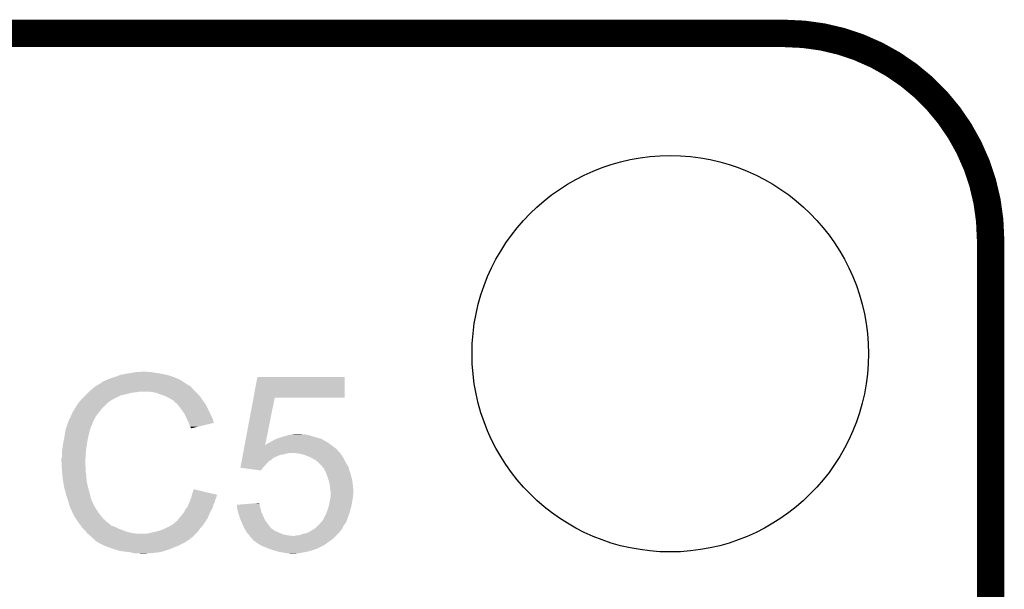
# Model space of a CAD drawing. Extents: x -0.05 to 0.95, y -0.15 to 1.54.
# Tile 32 of 32: x 0.57 to 0.79, y 1.42 to 1.54. Entities that reach past the tile are written whole.
import ezdxf

# ---------------------------------------------------------------- set-up
doc = ezdxf.new("R2010")
doc.units = 0
doc.layers.get('0').update_dxf_attribs({"linetype": 'CONTINUOUS'})
for name, color, linetype in [('GEOMAGNETIC_2_CLICK_V101_GKO', 5, 'CONTINUOUS'), ('GEOMAGNETIC_2_CLICK_V101_GTO', 14, 'CONTINUOUS'), ('GEOMAGNETIC_2_CLICK_V101_GTS', 12, 'CONTINUOUS')]:
    doc.layers.add(name, color=color, linetype=linetype)

# ---------------------------------------------------------------- blocks, each defined once
blk = doc.blocks.new('ROUND_5')
blk.add_circle((0, 0), 0.0433)

msp = doc.modelspace()

# ---------------------------------------------------------------- linework, layer by layer
at = {"layer": 'GEOMAGNETIC_2_CLICK_V101_GKO', "const_width": 0.006}
for points in [[(0.16, 1.54), (0.74, 1.54)], [(0.785, 1.06), (0.785, 1.495)]]:
    msp.add_lwpolyline(points, dxfattribs=at)
msp.add_lwpolyline([(0.785, 1.495, 0.414214), (0.74, 1.54)], format="xyb", dxfattribs=at)
at = {"layer": 'GEOMAGNETIC_2_CLICK_V101_GTO'}
for points in [[(0.5935, 1.4649), (0.5942, 1.4651), (0.6066, 1.4649), (0.60596, 1.4651)], [(0.5942, 1.4651), (0.5949, 1.4654), (0.60596, 1.4651), (0.605, 1.4654)], [(0.5949, 1.4654), (0.5965, 1.4657), (0.605, 1.4654), (0.6035, 1.4657)], [(0.5965, 1.4657), (0.5977, 1.4659), (0.6035, 1.4657), (0.6021, 1.4659)], [(0.5977, 1.4659), (0.5983, 1.466), (0.6021, 1.4659), (0.6015, 1.466)], [(0.5983, 1.466), (0.6001, 1.4661), (0.601, 1.466), (0.6006, 1.4661)], [(0.5893, 1.4628), (0.58947, 1.4629), (0.6103, 1.4628), (0.6102, 1.4629)], [(0.58947, 1.4629), (0.58963, 1.463), (0.6102, 1.4629), (0.61, 1.463)], [(0.58963, 1.463), (0.5898, 1.4631), (0.61, 1.463), (0.6099, 1.4631)], [(0.5898, 1.4631), (0.59063, 1.4636), (0.6098, 1.4631), (0.609, 1.4636)], [(0.5898, 1.4631), (0.5898, 1.4631), (0.6099, 1.4631), (0.6098, 1.4631)], [(0.59063, 1.4636), (0.5908, 1.4637), (0.609, 1.4636), (0.60886, 1.4637)], [(0.5908, 1.4638), (0.5912, 1.464), (0.60872, 1.4638), (0.60844, 1.464)], [(0.5908, 1.4637), (0.5908, 1.4638), (0.60886, 1.4637), (0.60872, 1.4638)], [(0.5912, 1.464), (0.5915, 1.4641), (0.60844, 1.464), (0.6083, 1.4641)], [(0.5915, 1.4641), (0.5919, 1.4643), (0.6083, 1.4641), (0.6079, 1.4643)], [(0.5919, 1.4643), (0.5924, 1.4645), (0.6079, 1.4643), (0.6075, 1.4645)], [(0.5924, 1.4645), (0.5929, 1.4647), (0.6075, 1.4645), (0.60705, 1.4647)], [(0.5929, 1.4647), (0.5935, 1.4649), (0.60705, 1.4647), (0.6066, 1.4649)], [(0.62396, 1.4604), (0.6248, 1.4649), (0.6439, 1.4604), (0.6439, 1.4649)], [(0.6248, 1.4649), (0.6248, 1.4649), (0.6439, 1.4649), (0.6248, 1.4649)], [(0.5869, 1.4606), (0.5872, 1.4609), (0.59435, 1.4606), (0.595, 1.4609)], [(0.5872, 1.4609), (0.5878, 1.4615), (0.595, 1.4609), (0.5974, 1.4615)], [(0.5878, 1.4615), (0.5879, 1.4616), (0.5974, 1.4615), (0.5984, 1.4616)], [(0.5879, 1.4616), (0.588, 1.4617), (0.5984, 1.4616), (0.5989, 1.4617)], [(0.588, 1.4617), (0.58871, 1.4623), (0.6113, 1.4617), (0.6107, 1.4623)], [(0.58871, 1.4623), (0.58906, 1.4626), (0.6107, 1.4623), (0.6105, 1.4626)], [(0.58906, 1.4626), (0.5893, 1.4628), (0.6105, 1.4626), (0.6103, 1.4628)], [(0.6026, 1.4615), (0.6014, 1.4617), (0.6115, 1.4615), (0.6113, 1.4617)], [(0.6037, 1.4611), (0.6026, 1.4615), (0.6119, 1.4611), (0.6115, 1.4615)], [(0.604, 1.461), (0.6037, 1.4611), (0.612, 1.461), (0.6119, 1.4611)], [(0.6046, 1.4608), (0.604, 1.461), (0.61216, 1.4608), (0.612, 1.461)], [(0.6052, 1.4605), (0.6046, 1.4608), (0.6124, 1.4605), (0.61216, 1.4608)], [(0.5852, 1.4585), (0.58569, 1.4592), (0.5913, 1.4585), (0.592, 1.4592)], [(0.58569, 1.4592), (0.5859, 1.4595), (0.592, 1.4592), (0.5924, 1.4595)], [(0.5859, 1.4595), (0.58599, 1.4596), (0.5924, 1.4595), (0.5925, 1.4596)], [(0.58599, 1.4596), (0.58663, 1.4603), (0.5925, 1.4596), (0.5937, 1.4603)], [(0.58663, 1.4603), (0.5869, 1.4606), (0.5937, 1.4603), (0.59435, 1.4606)], [(0.6054, 1.4604), (0.6052, 1.4605), (0.61247, 1.4604), (0.6124, 1.4605)], [(0.6059, 1.4601), (0.6054, 1.4604), (0.61269, 1.4601), (0.61247, 1.4604)], [(0.6063, 1.4599), (0.6059, 1.4601), (0.61283, 1.4599), (0.61269, 1.4601)], [(0.6064, 1.4598), (0.6063, 1.4599), (0.6129, 1.4598), (0.61283, 1.4599)], [(0.60719, 1.4591), (0.6064, 1.4598), (0.6134, 1.4591), (0.6129, 1.4598)], [(0.6073, 1.459), (0.60719, 1.4591), (0.61346, 1.459), (0.6134, 1.4591)], [(0.60778, 1.4584), (0.6073, 1.459), (0.6138, 1.4584), (0.61346, 1.459)], [(0.62203, 1.4501), (0.62396, 1.4604), (0.62652, 1.4501), (0.6286, 1.4604)], [(0.62396, 1.4604), (0.62396, 1.4604), (0.6286, 1.4604), (0.6439, 1.4604)], [(0.58402, 1.4563), (0.5843, 1.4569), (0.5895, 1.4563), (0.58997, 1.4569)], [(0.5843, 1.457), (0.5844, 1.4571), (0.59004, 1.457), (0.59012, 1.4571)], [(0.5843, 1.4569), (0.5843, 1.457), (0.58997, 1.4569), (0.59004, 1.457)], [(0.5844, 1.4571), (0.5845, 1.4574), (0.59012, 1.4571), (0.59036, 1.4574)], [(0.5845, 1.4574), (0.5847, 1.4576), (0.59036, 1.4574), (0.59051, 1.4576)], [(0.5847, 1.4576), (0.5849, 1.458), (0.59051, 1.4576), (0.59082, 1.458)], [(0.5849, 1.458), (0.58496, 1.4581), (0.59082, 1.458), (0.5909, 1.4581)], [(0.58496, 1.4581), (0.5852, 1.4585), (0.5909, 1.4581), (0.5913, 1.4585)], [(0.6081, 1.458), (0.60778, 1.4584), (0.614, 1.458), (0.6138, 1.4584)], [(0.60838, 1.4576), (0.6081, 1.458), (0.6142, 1.4576), (0.614, 1.458)], [(0.6088, 1.457), (0.60838, 1.4576), (0.61447, 1.457), (0.6142, 1.4576)], [(0.60895, 1.4567), (0.6088, 1.457), (0.6146, 1.4567), (0.61447, 1.457)], [(0.6093, 1.456), (0.60895, 1.4567), (0.61495, 1.456), (0.6146, 1.4567)], [(0.58307, 1.4539), (0.58347, 1.4551), (0.5884, 1.4539), (0.5889, 1.4551)], [(0.58347, 1.4551), (0.5835, 1.4552), (0.5889, 1.4551), (0.58895, 1.4552)], [(0.5835, 1.4552), (0.58402, 1.4563), (0.58895, 1.4552), (0.5895, 1.4563)], [(0.60934, 1.4559), (0.6093, 1.456), (0.615, 1.4559), (0.61495, 1.456)], [(0.6097, 1.4551), (0.60934, 1.4559), (0.61524, 1.4551), (0.615, 1.4559)], [(0.6098, 1.4549), (0.6097, 1.4551), (0.6153, 1.4549), (0.61524, 1.4551)], [(0.6099, 1.4547), (0.6098, 1.4549), (0.61447, 1.4547), (0.6153, 1.4549)], [(0.6101, 1.4541), (0.6099, 1.4547), (0.61196, 1.4541), (0.61447, 1.4547)], [(0.5826, 1.4516), (0.58275, 1.4525), (0.5878, 1.4516), (0.588, 1.4525)], [(0.58275, 1.4525), (0.58288, 1.4533), (0.588, 1.4525), (0.5882, 1.4533)], [(0.58288, 1.4533), (0.5829, 1.4534), (0.5882, 1.4533), (0.58825, 1.4534)], [(0.5829, 1.4534), (0.58293, 1.4535), (0.58825, 1.4534), (0.5883, 1.4535)], [(0.58293, 1.4535), (0.583, 1.4537), (0.5883, 1.4535), (0.5883, 1.4537)], [(0.583, 1.4537), (0.58303, 1.4538), (0.5883, 1.4537), (0.5884, 1.4538)], [(0.58303, 1.4538), (0.58307, 1.4539), (0.5884, 1.4538), (0.5884, 1.4539)], [(0.6102, 1.4539), (0.6101, 1.4541), (0.61113, 1.4539), (0.61196, 1.4541)], [(0.6103, 1.4538), (0.6102, 1.4539), (0.61071, 1.4538), (0.61113, 1.4539)], [(0.6103, 1.4537), (0.6103, 1.4538), (0.6103, 1.4537), (0.61071, 1.4538)], [(0.63077, 1.452), (0.6311, 1.4521), (0.6367, 1.452), (0.6364, 1.4521)], [(0.6311, 1.4521), (0.63153, 1.4522), (0.6364, 1.4521), (0.6361, 1.4522)], [(0.63153, 1.4522), (0.6324, 1.4524), (0.6361, 1.4522), (0.6351, 1.4524)], [(0.6324, 1.4524), (0.6331, 1.4525), (0.6346, 1.4524), (0.6343, 1.4525)], [(0.6331, 1.4525), (0.6331, 1.4525), (0.6343, 1.4525), (0.6331, 1.4525)], [(0.5822, 1.4493), (0.5823, 1.45), (0.5874, 1.4493), (0.58752, 1.45)], [(0.5823, 1.45), (0.58239, 1.4505), (0.58752, 1.45), (0.5876, 1.4505)], [(0.58239, 1.4505), (0.5826, 1.4516), (0.5876, 1.4505), (0.5878, 1.4516)], [(0.62194, 1.4496), (0.62202, 1.45), (0.6416, 1.4496), (0.64104, 1.45)], [(0.62202, 1.45), (0.62203, 1.4501), (0.6265, 1.45), (0.6266, 1.4501)], [(0.6265, 1.45), (0.62652, 1.4501), (0.64104, 1.45), (0.6409, 1.4501)], [(0.6267, 1.4501), (0.6268, 1.4503), (0.6409, 1.4501), (0.64062, 1.4503)], [(0.6268, 1.4503), (0.6271, 1.4504), (0.64062, 1.4503), (0.64048, 1.4504)], [(0.6271, 1.4504), (0.6275, 1.4506), (0.64048, 1.4504), (0.6402, 1.4506)], [(0.6275, 1.4506), (0.6278, 1.4508), (0.6402, 1.4506), (0.63985, 1.4508)], [(0.6278, 1.4508), (0.6287, 1.4513), (0.63985, 1.4508), (0.63898, 1.4513)], [(0.6287, 1.4513), (0.62897, 1.4514), (0.63898, 1.4513), (0.6388, 1.4514)], [(0.62897, 1.4514), (0.6298, 1.4517), (0.6388, 1.4514), (0.63775, 1.4517)], [(0.6298, 1.4517), (0.63077, 1.452), (0.63775, 1.4517), (0.6367, 1.452)], [(0.5821, 1.4486), (0.5822, 1.4493), (0.58735, 1.4486), (0.5874, 1.4493)], [(0.5821, 1.4475), (0.5821, 1.4486), (0.58727, 1.4475), (0.58735, 1.4486)], [(0.62151, 1.4473), (0.62162, 1.4479), (0.6284, 1.4473), (0.6298, 1.4479)], [(0.62162, 1.4479), (0.62164, 1.448), (0.6298, 1.4479), (0.6305, 1.448)], [(0.62164, 1.448), (0.62168, 1.4482), (0.6305, 1.448), (0.6312, 1.4482)], [(0.62168, 1.4482), (0.6217, 1.4483), (0.6312, 1.4482), (0.6317, 1.4483)], [(0.6217, 1.4483), (0.62172, 1.4484), (0.64287, 1.4483), (0.6428, 1.4484)], [(0.62172, 1.4484), (0.62181, 1.4489), (0.6428, 1.4484), (0.6423, 1.4489)], [(0.62181, 1.4489), (0.62183, 1.449), (0.6423, 1.4489), (0.6423, 1.449)], [(0.62183, 1.449), (0.62194, 1.4496), (0.6423, 1.449), (0.6416, 1.4496)], [(0.6339, 1.4482), (0.6332, 1.4483), (0.64295, 1.4482), (0.64287, 1.4483)], [(0.6351, 1.4479), (0.6339, 1.4482), (0.64318, 1.4479), (0.64295, 1.4482)], [(0.63585, 1.4476), (0.6351, 1.4479), (0.6434, 1.4476), (0.64318, 1.4479)], [(0.582, 1.4471), (0.5821, 1.4475), (0.58724, 1.4471), (0.58727, 1.4475)], [(0.582, 1.4465), (0.582, 1.4471), (0.5872, 1.4465), (0.58724, 1.4471)], [(0.58205, 1.4456), (0.582, 1.4465), (0.5872, 1.4456), (0.5872, 1.4465)], [(0.62119, 1.4456), (0.62129, 1.4461), (0.6265, 1.4456), (0.6269, 1.4461)], [(0.62129, 1.4461), (0.62136, 1.4465), (0.6269, 1.4461), (0.6273, 1.4465)], [(0.62136, 1.4465), (0.62142, 1.4468), (0.6273, 1.4465), (0.6278, 1.4468)], [(0.62142, 1.4468), (0.62147, 1.4471), (0.6278, 1.4468), (0.6281, 1.4471)], [(0.62147, 1.4471), (0.62149, 1.4472), (0.6281, 1.4471), (0.6283, 1.4472)], [(0.62149, 1.4472), (0.62151, 1.4473), (0.6283, 1.4472), (0.6284, 1.4473)], [(0.6361, 1.4475), (0.63585, 1.4476), (0.64346, 1.4475), (0.6434, 1.4476)], [(0.6369, 1.4471), (0.6361, 1.4475), (0.6437, 1.4471), (0.64346, 1.4475)], [(0.6376, 1.4467), (0.6369, 1.4471), (0.6439, 1.4467), (0.6437, 1.4471)], [(0.6381, 1.4463), (0.6376, 1.4467), (0.6441, 1.4463), (0.6439, 1.4467)], [(0.6384, 1.446), (0.6381, 1.4463), (0.64425, 1.446), (0.6441, 1.4463)], [(0.6385, 1.4459), (0.6385, 1.446), (0.6443, 1.4459), (0.64425, 1.446)], [(0.63903, 1.4453), (0.6385, 1.4459), (0.6447, 1.4453), (0.6443, 1.4459)], [(0.58206, 1.4453), (0.58205, 1.4456), (0.5873, 1.4453), (0.5872, 1.4456)], [(0.5821, 1.4445), (0.58206, 1.4453), (0.5873, 1.4445), (0.5873, 1.4453)], [(0.58213, 1.4442), (0.5821, 1.4445), (0.5873, 1.4442), (0.5873, 1.4445)], [(0.58219, 1.4436), (0.58213, 1.4442), (0.5874, 1.4436), (0.5873, 1.4442)], [(0.5823, 1.4425), (0.58219, 1.4436), (0.58748, 1.4425), (0.5874, 1.4436)], [(0.6211, 1.4451), (0.62119, 1.4456), (0.626, 1.4451), (0.6265, 1.4456)], [(0.6256, 1.4445), (0.62111, 1.4451), (0.6256, 1.4445), (0.626, 1.4451)], [(0.6393, 1.445), (0.63903, 1.4453), (0.64478, 1.445), (0.6447, 1.4453)], [(0.63955, 1.4445), (0.6393, 1.445), (0.6449, 1.4445), (0.64478, 1.445)], [(0.6398, 1.444), (0.63955, 1.4445), (0.64509, 1.444), (0.6449, 1.4445)], [(0.63991, 1.4437), (0.6398, 1.444), (0.6452, 1.4437), (0.64509, 1.444)], [(0.6402, 1.4429), (0.63991, 1.4437), (0.6454, 1.4429), (0.6452, 1.4437)], [(0.58234, 1.4423), (0.5823, 1.4425), (0.5875, 1.4423), (0.58748, 1.4425)], [(0.5826, 1.4408), (0.58234, 1.4423), (0.5878, 1.4408), (0.5875, 1.4423)], [(0.6405, 1.4419), (0.6402, 1.4429), (0.6456, 1.4419), (0.6454, 1.4429)], [(0.6407, 1.441), (0.6405, 1.4419), (0.6457, 1.441), (0.6456, 1.4419)], [(0.5828, 1.44), (0.5826, 1.4408), (0.58803, 1.44), (0.5878, 1.4408)], [(0.58297, 1.4394), (0.5828, 1.44), (0.5882, 1.4394), (0.58803, 1.44)], [(0.5832, 1.4386), (0.58297, 1.4394), (0.58841, 1.4386), (0.5882, 1.4394)], [(0.6105, 1.4391), (0.61052, 1.4392), (0.616, 1.4391), (0.616, 1.4392)], [(0.61052, 1.4392), (0.6106, 1.4395), (0.616, 1.4392), (0.61472, 1.4395)], [(0.6106, 1.4395), (0.6109, 1.4404), (0.61472, 1.4395), (0.6109, 1.4404)], [(0.6407, 1.4403), (0.6407, 1.441), (0.64577, 1.4403), (0.6457, 1.441)], [(0.6408, 1.44), (0.6407, 1.4403), (0.6458, 1.44), (0.64577, 1.4403)], [(0.6408, 1.4395), (0.6408, 1.44), (0.6458, 1.4395), (0.6458, 1.44)], [(0.6408, 1.4391), (0.6408, 1.4395), (0.6457, 1.4391), (0.6458, 1.4395)], [(0.58343, 1.4379), (0.5832, 1.4386), (0.5886, 1.4379), (0.58841, 1.4386)], [(0.58347, 1.4378), (0.58343, 1.4379), (0.5887, 1.4378), (0.5886, 1.4379)], [(0.58353, 1.4376), (0.58347, 1.4378), (0.5888, 1.4376), (0.5887, 1.4378)], [(0.5836, 1.4374), (0.58353, 1.4376), (0.58887, 1.4374), (0.5888, 1.4376)], [(0.58362, 1.4373), (0.5836, 1.4374), (0.5889, 1.4373), (0.58887, 1.4374)], [(0.5837, 1.437), (0.58362, 1.4373), (0.58905, 1.437), (0.5889, 1.4373)], [(0.60971, 1.437), (0.60997, 1.4376), (0.6152, 1.437), (0.6155, 1.4376)], [(0.60997, 1.4376), (0.6101, 1.4379), (0.6155, 1.4376), (0.61556, 1.4379)], [(0.6101, 1.4379), (0.61018, 1.4381), (0.61556, 1.4379), (0.6156, 1.4381)], [(0.61018, 1.4381), (0.61032, 1.4385), (0.6156, 1.4381), (0.6158, 1.4385)], [(0.61032, 1.4385), (0.6104, 1.4387), (0.6158, 1.4385), (0.61585, 1.4387)], [(0.6104, 1.4387), (0.61045, 1.4389), (0.61585, 1.4387), (0.6159, 1.4389)], [(0.61045, 1.4389), (0.6105, 1.4391), (0.6159, 1.4389), (0.616, 1.4391)], [(0.6203, 1.437), (0.62153, 1.4371), (0.6253, 1.437), (0.6253, 1.4371)], [(0.62153, 1.4371), (0.62398, 1.4373), (0.6253, 1.4371), (0.6252, 1.4373)], [(0.62398, 1.4373), (0.6252, 1.4374), (0.6252, 1.4373), (0.6252, 1.4374)], [(0.64044, 1.4369), (0.64057, 1.4375), (0.6454, 1.4369), (0.6455, 1.4375)], [(0.64057, 1.4375), (0.6407, 1.4381), (0.6455, 1.4375), (0.64559, 1.4381)], [(0.6407, 1.4381), (0.64071, 1.4382), (0.64559, 1.4381), (0.6456, 1.4382)], [(0.64071, 1.4382), (0.64079, 1.4387), (0.6456, 1.4382), (0.6457, 1.4387)], [(0.64079, 1.4387), (0.6408, 1.4388), (0.6457, 1.4387), (0.6457, 1.4388)], [(0.6408, 1.4388), (0.6408, 1.4391), (0.6457, 1.4388), (0.6457, 1.4391)], [(0.5838, 1.4367), (0.5837, 1.437), (0.5892, 1.4367), (0.58905, 1.437)], [(0.5839, 1.4364), (0.5838, 1.4367), (0.58939, 1.4364), (0.5892, 1.4367)], [(0.584, 1.4362), (0.5839, 1.4364), (0.58951, 1.4362), (0.58939, 1.4364)], [(0.58414, 1.4359), (0.584, 1.4362), (0.5897, 1.4359), (0.58951, 1.4362)], [(0.58456, 1.435), (0.58414, 1.4359), (0.5903, 1.435), (0.5897, 1.4359)], [(0.5848, 1.4345), (0.58456, 1.435), (0.5907, 1.4345), (0.5903, 1.435)], [(0.6081, 1.4345), (0.6084, 1.4349), (0.61412, 1.4345), (0.61429, 1.4349)], [(0.6084, 1.4349), (0.6088, 1.4354), (0.61429, 1.4349), (0.61451, 1.4354)], [(0.6088, 1.4354), (0.6089, 1.4356), (0.61451, 1.4354), (0.6146, 1.4356)], [(0.6089, 1.4356), (0.6091, 1.436), (0.6146, 1.4356), (0.61483, 1.436)], [(0.6091, 1.436), (0.60934, 1.4363), (0.61483, 1.436), (0.615, 1.4363)], [(0.60934, 1.4363), (0.6095, 1.4365), (0.615, 1.4363), (0.61506, 1.4365)], [(0.6095, 1.4365), (0.60971, 1.437), (0.61506, 1.4365), (0.6152, 1.437)], [(0.62033, 1.4368), (0.6203, 1.437), (0.6253, 1.4368), (0.6253, 1.437)], [(0.6204, 1.4362), (0.62033, 1.4368), (0.6255, 1.4362), (0.6253, 1.4368)], [(0.62058, 1.4354), (0.6204, 1.4362), (0.6257, 1.4354), (0.6255, 1.4362)], [(0.6206, 1.4353), (0.62058, 1.4354), (0.62574, 1.4353), (0.6257, 1.4354)], [(0.6211, 1.4338), (0.6206, 1.4353), (0.62641, 1.4338), (0.62574, 1.4353)], [(0.6396, 1.4346), (0.64, 1.4355), (0.6447, 1.4346), (0.645, 1.4355)], [(0.64, 1.4355), (0.6404, 1.4367), (0.645, 1.4355), (0.64534, 1.4367)], [(0.6404, 1.4367), (0.64044, 1.4369), (0.64534, 1.4367), (0.6454, 1.4369)], [(0.58513, 1.434), (0.5848, 1.4345), (0.5911, 1.434), (0.5907, 1.4345)], [(0.58567, 1.4332), (0.58513, 1.434), (0.592, 1.4332), (0.5911, 1.434)], [(0.5858, 1.433), (0.58567, 1.4332), (0.59225, 1.433), (0.592, 1.4332)], [(0.58626, 1.4324), (0.5858, 1.433), (0.593, 1.4324), (0.59225, 1.433)], [(0.6063, 1.4327), (0.6068, 1.4331), (0.61303, 1.4327), (0.6133, 1.4331)], [(0.6068, 1.4331), (0.6071, 1.4334), (0.6133, 1.4331), (0.6135, 1.4334)], [(0.6071, 1.4334), (0.6073, 1.4335), (0.6135, 1.4334), (0.61357, 1.4335)], [(0.6073, 1.4335), (0.6075, 1.4338), (0.61357, 1.4335), (0.61377, 1.4338)], [(0.6075, 1.4338), (0.60765, 1.434), (0.61377, 1.4338), (0.6139, 1.434)], [(0.60765, 1.434), (0.6078, 1.4342), (0.6139, 1.434), (0.61399, 1.4342)], [(0.6078, 1.4342), (0.6081, 1.4345), (0.61399, 1.4342), (0.61412, 1.4345)], [(0.62119, 1.4336), (0.6211, 1.4338), (0.6265, 1.4336), (0.62641, 1.4338)], [(0.6217, 1.4324), (0.62119, 1.4336), (0.6274, 1.4324), (0.6265, 1.4336)], [(0.6381, 1.4325), (0.6385, 1.4329), (0.6437, 1.4325), (0.64399, 1.4329)], [(0.6385, 1.4329), (0.6386, 1.4331), (0.64399, 1.4329), (0.64413, 1.4331)], [(0.6386, 1.4331), (0.6388, 1.4332), (0.64413, 1.4331), (0.6442, 1.4332)], [(0.6388, 1.4332), (0.6392, 1.4338), (0.6442, 1.4332), (0.64443, 1.4338)], [(0.6392, 1.4338), (0.6393, 1.434), (0.64443, 1.4338), (0.6445, 1.434)], [(0.6393, 1.434), (0.6396, 1.4346), (0.6445, 1.434), (0.6447, 1.4346)], [(0.58642, 1.4322), (0.58626, 1.4324), (0.5936, 1.4322), (0.5932, 1.4324)], [(0.58626, 1.4324), (0.58626, 1.4324), (0.5932, 1.4324), (0.593, 1.4324)], [(0.58649, 1.4321), (0.58642, 1.4322), (0.5939, 1.4321), (0.5936, 1.4322)], [(0.58665, 1.4319), (0.58649, 1.4321), (0.5942, 1.4319), (0.5939, 1.4321)], [(0.5868, 1.4317), (0.58665, 1.4319), (0.59473, 1.4317), (0.5942, 1.4319)], [(0.5869, 1.4316), (0.5868, 1.4317), (0.595, 1.4316), (0.59473, 1.4317)], [(0.5873, 1.4312), (0.5869, 1.4316), (0.596, 1.4312), (0.595, 1.4316)], [(0.58754, 1.4309), (0.5873, 1.4312), (0.5971, 1.4309), (0.596, 1.4312)], [(0.5877, 1.4307), (0.58754, 1.4309), (0.5983, 1.4307), (0.5971, 1.4309)], [(0.5882, 1.4303), (0.5877, 1.4307), (0.611, 1.4303), (0.6114, 1.4307)], [(0.6007, 1.4307), (0.6011, 1.4308), (0.6114, 1.4307), (0.6115, 1.4308)], [(0.6011, 1.4308), (0.6016, 1.4309), (0.6115, 1.4308), (0.6116, 1.4309)], [(0.6016, 1.4309), (0.6021, 1.431), (0.6116, 1.4309), (0.61167, 1.431)], [(0.6021, 1.431), (0.6033, 1.4313), (0.61167, 1.431), (0.6119, 1.4313)], [(0.6033, 1.4313), (0.6044, 1.4317), (0.6119, 1.4313), (0.6122, 1.4317)], [(0.6044, 1.4317), (0.6056, 1.4323), (0.6122, 1.4317), (0.61272, 1.4323)], [(0.6056, 1.4323), (0.60595, 1.4325), (0.61272, 1.4323), (0.6129, 1.4325)], [(0.60595, 1.4325), (0.6063, 1.4327), (0.6129, 1.4325), (0.61303, 1.4327)], [(0.6219, 1.432), (0.6217, 1.4324), (0.6277, 1.432), (0.6274, 1.4324)], [(0.62195, 1.4319), (0.6219, 1.432), (0.6278, 1.4319), (0.6277, 1.432)], [(0.622, 1.4318), (0.62195, 1.4319), (0.62795, 1.4318), (0.6278, 1.4319)], [(0.62206, 1.4317), (0.622, 1.4318), (0.6281, 1.4317), (0.62795, 1.4318)], [(0.62224, 1.4314), (0.62206, 1.4317), (0.6285, 1.4314), (0.6281, 1.4317)], [(0.62242, 1.4311), (0.62224, 1.4314), (0.6291, 1.4311), (0.6285, 1.4314)], [(0.6226, 1.4308), (0.62242, 1.4311), (0.6298, 1.4308), (0.6291, 1.4311)], [(0.6229, 1.4305), (0.6226, 1.4308), (0.6306, 1.4305), (0.6298, 1.4308)], [(0.6338, 1.4303), (0.6346, 1.4306), (0.6421, 1.4303), (0.6423, 1.4306)], [(0.6346, 1.4306), (0.6356, 1.4308), (0.6423, 1.4306), (0.6426, 1.4308)], [(0.6356, 1.4308), (0.63578, 1.4309), (0.6426, 1.4308), (0.6427, 1.4309)], [(0.63578, 1.4309), (0.63596, 1.431), (0.6427, 1.4309), (0.6427, 1.431)], [(0.63596, 1.431), (0.6365, 1.4313), (0.6427, 1.431), (0.64296, 1.4313)], [(0.6365, 1.4313), (0.63717, 1.4317), (0.64296, 1.4313), (0.6433, 1.4317)], [(0.63717, 1.4317), (0.6375, 1.4319), (0.6433, 1.4317), (0.6434, 1.4319)], [(0.6375, 1.4319), (0.6381, 1.4325), (0.6434, 1.4319), (0.6437, 1.4325)], [(0.5886, 1.4299), (0.5882, 1.4303), (0.61054, 1.4299), (0.611, 1.4303)], [(0.589, 1.4296), (0.5886, 1.4299), (0.6102, 1.4296), (0.61054, 1.4299)], [(0.5892, 1.4294), (0.589, 1.4296), (0.61, 1.4294), (0.6101, 1.4296)], [(0.589, 1.4296), (0.589, 1.4296), (0.6101, 1.4296), (0.6102, 1.4296)], [(0.5893, 1.4293), (0.5892, 1.4294), (0.6097, 1.4293), (0.61, 1.4294)], [(0.5895, 1.4291), (0.5893, 1.4293), (0.6095, 1.4291), (0.6097, 1.4293)], [(0.5898, 1.4289), (0.5895, 1.4291), (0.60917, 1.4289), (0.6095, 1.4291)], [(0.5899, 1.4288), (0.5899, 1.4289), (0.609, 1.4288), (0.60917, 1.4289)], [(0.5915, 1.428), (0.5899, 1.4288), (0.6074, 1.428), (0.609, 1.4288)], [(0.623, 1.4304), (0.6229, 1.4305), (0.6311, 1.4304), (0.6306, 1.4305)], [(0.62307, 1.4303), (0.623, 1.4304), (0.6316, 1.4303), (0.6311, 1.4304)], [(0.62313, 1.4302), (0.62307, 1.4303), (0.6326, 1.4302), (0.6316, 1.4303)], [(0.6232, 1.4301), (0.62313, 1.4302), (0.6419, 1.4301), (0.642, 1.4302)], [(0.6234, 1.4299), (0.6232, 1.4301), (0.6417, 1.4299), (0.6419, 1.4301)], [(0.6237, 1.4296), (0.6234, 1.4299), (0.64133, 1.4296), (0.6417, 1.4299)], [(0.6238, 1.4293), (0.6237, 1.4296), (0.64095, 1.4293), (0.64133, 1.4296)], [(0.624, 1.4292), (0.624, 1.4293), (0.64083, 1.4292), (0.64095, 1.4293)], [(0.62414, 1.4291), (0.624, 1.4292), (0.6407, 1.4291), (0.64083, 1.4292)], [(0.6247, 1.4287), (0.62414, 1.4291), (0.6401, 1.4287), (0.6407, 1.4291)], [(0.6253, 1.4283), (0.6247, 1.4287), (0.63954, 1.4283), (0.6401, 1.4287)], [(0.6329, 1.4302), (0.6332, 1.4303), (0.642, 1.4302), (0.6421, 1.4303)], [(0.59235, 1.4277), (0.5915, 1.428), (0.6066, 1.4277), (0.6074, 1.428)], [(0.5932, 1.4274), (0.59235, 1.4277), (0.6059, 1.4274), (0.6066, 1.4277)], [(0.5948, 1.4269), (0.5932, 1.4274), (0.6044, 1.4269), (0.6059, 1.4274)], [(0.5956, 1.4268), (0.5948, 1.4269), (0.6041, 1.4268), (0.6044, 1.4269)], [(0.5972, 1.4266), (0.5956, 1.4268), (0.6032, 1.4266), (0.6041, 1.4268)], [(0.59755, 1.4265), (0.5972, 1.4266), (0.6022, 1.4265), (0.6032, 1.4266)], [(0.5979, 1.4264), (0.59755, 1.4265), (0.6011, 1.4264), (0.6022, 1.4265)], [(0.5994, 1.4263), (0.599, 1.4264), (0.6, 1.4263), (0.6011, 1.4264)], [(0.6255, 1.4282), (0.6253, 1.4283), (0.6394, 1.4282), (0.63954, 1.4283)], [(0.6261, 1.4279), (0.6255, 1.4282), (0.6388, 1.4279), (0.6394, 1.4282)], [(0.6268, 1.4276), (0.6261, 1.4279), (0.6382, 1.4276), (0.6388, 1.4279)], [(0.62736, 1.4274), (0.6268, 1.4276), (0.6378, 1.4274), (0.6382, 1.4276)], [(0.6282, 1.4271), (0.62736, 1.4274), (0.6369, 1.4271), (0.6378, 1.4274)], [(0.62925, 1.4268), (0.6282, 1.4271), (0.6359, 1.4268), (0.6369, 1.4271)], [(0.6296, 1.4267), (0.62925, 1.4268), (0.6354, 1.4267), (0.6359, 1.4268)], [(0.6302, 1.4266), (0.6296, 1.4267), (0.6349, 1.4266), (0.6354, 1.4267)], [(0.6308, 1.4265), (0.6302, 1.4266), (0.63435, 1.4265), (0.6349, 1.4266)], [(0.6313, 1.4264), (0.6308, 1.4265), (0.6338, 1.4264), (0.63435, 1.4265)], [(0.6321, 1.4263), (0.6317, 1.4264), (0.6326, 1.4263), (0.6338, 1.4264)]]:
    msp.add_solid(points, dxfattribs=at)

# ---------------------------------------------------------------- block references
at = {"layer": 'GEOMAGNETIC_2_CLICK_V101_GTS'}
msp.add_blockref('ROUND_5', (0.715, 1.47), dxfattribs=at)

doc.saveas('drawing.dxf')
